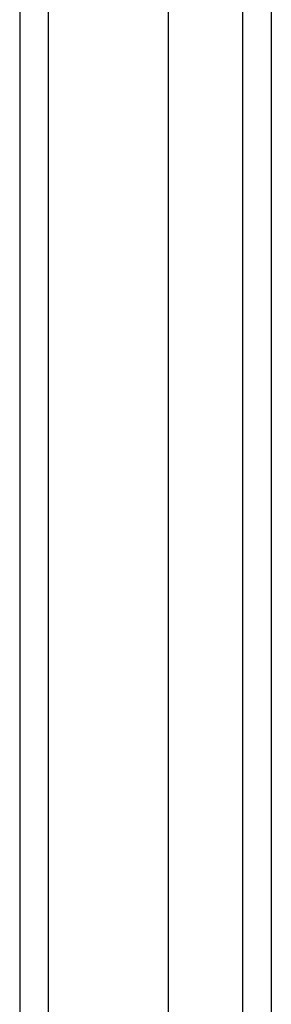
# Model space of a CAD drawing. Header units: inches. Extents: x 12 to 235, y 17 to 142.
# Tile 9 of 117: x 94.617 to 95.483, y 53.551 to 56.94. Entities that reach past the tile are written whole.
import ezdxf

# ---------------------------------------------------------------- set-up
doc = ezdxf.new("R2010")
doc.units = ezdxf.units.IN
doc.header["$MEASUREMENT"] = 0
doc.layers.add('Visible Edges(ANSI)', color=7, linetype='Continuous', lineweight=25)
doc.layers.add('Visible Tangent Edges(ANSI)', color=7, linetype='Continuous', lineweight=25)

msp = doc.modelspace()

# ---------------------------------------------------------------- linework, layer by layer
at = {"layer": 'Visible Edges(ANSI)'}
for p, q in [((94.6171, 110.5604), (94.6171, 50.7584)), ((95.1289, 51.368), (95.1289, 109.9507)), ((95.4832, 109.7622), (95.4832, 51.5565))]:
    msp.add_line(p, q, dxfattribs=at)
at = {"layer": 'Visible Tangent Edges(ANSI)'}
for p, q in [((94.7161, 50.7584), (94.7161, 110.5604)), ((95.3842, 109.8922), (95.3842, 51.4265))]:
    msp.add_line(p, q, dxfattribs=at)

doc.saveas('drawing.dxf')
